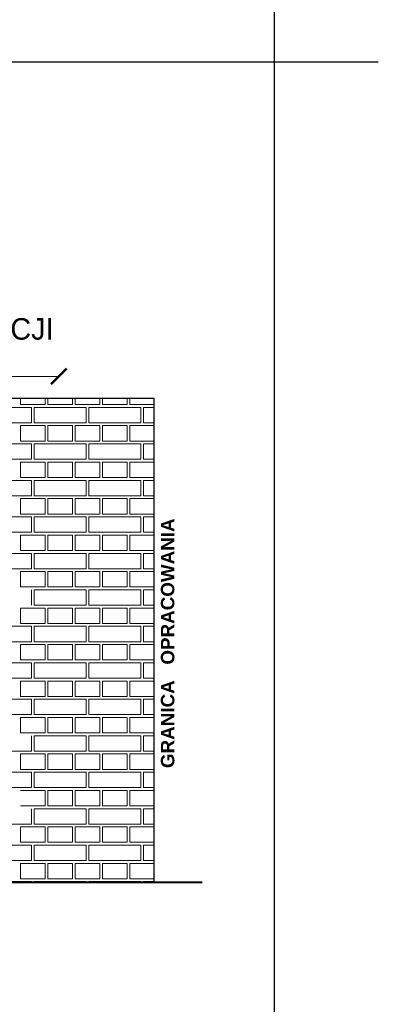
# Model space of a CAD drawing. Header units: millimetres. Extents: x 5545 to 136433, y -146986 to -36607.
# Tile 22 of 159: x 47944 to 48224, y -63928 to -63160. Entities that reach past the tile are written whole.
import ezdxf

# ---------------------------------------------------------------- set-up
doc = ezdxf.new("R2010")
doc.units = ezdxf.units.MM
doc.header["$LTSCALE"] = 8
doc.layers.add('Standard', color=7, linetype='Continuous', lineweight=25)
doc.layers.add('widok', color=2, linetype='Continuous', lineweight=20)

# ---------------------------------------------------------------- blocks, each defined once
blk = doc.blocks.new('_ArchTick')
at = {"color": 0, "linetype": 'ByBlock', "const_width": 0.15}
blk.add_lwpolyline([(-0.5, -0.5), (0.5, 0.5)], dxfattribs=at)

msp = doc.modelspace()

# ---------------------------------------------------------------- linework, layer by layer
at = {"lineweight": 15}
msp.add_line((47757.281, -63438.598), (47974.095, -63438.598), dxfattribs=at)
at = {"color": 254, "lineweight": 15}
for p, q in [((47944.195, -63460.547), (47944.195, -63455.487)), ((47963.531, -63460.547), (47963.531, -63455.487)), ((47965.531, -63460.547), (47965.531, -63455.487)), ((47984.867, -63460.547), (47984.867, -63455.487)), ((47986.867, -63460.547), (47986.867, -63455.487)), ((48006.203, -63460.547), (48006.203, -63455.487)), ((48008.203, -63460.547), (48008.203, -63455.487)), ((48027.539, -63460.547), (48027.539, -63455.487)), ((48029.539, -63460.547), (48029.539, -63455.487)), ((47912.191, -63462.771), (47952.863, -63462.771)), ((47944.195, -63460.547), (47963.531, -63460.547)), ((47952.863, -63474.773), (47952.863, -63462.771)), ((47954.863, -63462.771), (47995.535, -63462.771)), ((47954.863, -63474.773), (47954.863, -63462.771)), ((47965.531, -63460.547), (47984.867, -63460.547)), ((47986.867, -63460.547), (48006.203, -63460.547)), ((47995.535, -63474.773), (47995.535, -63462.771)), ((47997.535, -63462.771), (48038.207, -63462.771)), ((47997.535, -63474.773), (47997.535, -63462.771)), ((48008.203, -63460.547), (48027.539, -63460.547)), ((48029.539, -63460.547), (48048.279, -63460.547)), ((48038.207, -63474.773), (48038.207, -63462.771)), ((48040.207, -63462.771), (48048.279, -63462.771)), ((48040.207, -63474.773), (48040.207, -63462.771)), ((47912.191, -63474.773), (47952.863, -63474.773)), ((47944.195, -63476.997), (47963.531, -63476.997)), ((47944.195, -63488.999), (47944.195, -63476.997)), ((47954.863, -63474.773), (47995.535, -63474.773)), ((47963.531, -63488.999), (47963.531, -63476.997)), ((47965.531, -63476.997), (47984.867, -63476.997)), ((47965.531, -63488.999), (47965.531, -63476.997)), ((47984.867, -63488.999), (47984.867, -63476.997)), ((47986.867, -63476.997), (48006.203, -63476.997)), ((47986.867, -63488.999), (47986.867, -63476.997)), ((47997.535, -63474.773), (48038.207, -63474.773)), ((48006.203, -63488.999), (48006.203, -63476.997)), ((48008.203, -63476.997), (48027.539, -63476.997)), ((48008.203, -63488.999), (48008.203, -63476.997)), ((48027.539, -63488.999), (48027.539, -63476.997)), ((48029.539, -63476.997), (48048.279, -63476.997)), ((48029.539, -63488.999), (48029.539, -63476.997)), ((48040.207, -63474.773), (48048.279, -63474.773)), ((47912.191, -63491.223), (47952.863, -63491.223)), ((47944.195, -63488.999), (47963.531, -63488.999)), ((47952.863, -63503.224), (47952.863, -63491.223)), ((47954.863, -63491.223), (47995.535, -63491.223)), ((47954.863, -63503.224), (47954.863, -63491.223)), ((47965.531, -63488.999), (47984.867, -63488.999)), ((47986.867, -63488.999), (48006.203, -63488.999)), ((47995.535, -63503.224), (47995.535, -63491.223)), ((47997.535, -63491.223), (48038.207, -63491.223)), ((47997.535, -63503.224), (47997.535, -63491.223)), ((48008.203, -63488.999), (48027.539, -63488.999)), ((48029.539, -63488.999), (48048.279, -63488.999)), ((48038.207, -63503.224), (48038.207, -63491.223)), ((48040.207, -63491.223), (48048.279, -63491.223)), ((48040.207, -63503.224), (48040.207, -63491.223)), ((47912.191, -63503.224), (47952.863, -63503.224)), ((47944.195, -63505.449), (47963.531, -63505.449)), ((47944.195, -63517.45), (47944.195, -63505.449)), ((47954.863, -63503.224), (47995.535, -63503.224)), ((47963.531, -63517.45), (47963.531, -63505.449)), ((47965.531, -63505.449), (47984.867, -63505.449)), ((47965.531, -63517.45), (47965.531, -63505.449)), ((47984.867, -63517.45), (47984.867, -63505.449)), ((47986.867, -63505.449), (48006.203, -63505.449)), ((47986.867, -63517.45), (47986.867, -63505.449)), ((47997.535, -63503.224), (48038.207, -63503.224)), ((48006.203, -63517.45), (48006.203, -63505.449)), ((48008.203, -63505.449), (48027.539, -63505.449)), ((48008.203, -63517.45), (48008.203, -63505.449)), ((48027.539, -63517.45), (48027.539, -63505.449)), ((48029.539, -63505.449), (48048.279, -63505.449)), ((48029.539, -63517.45), (48029.539, -63505.449)), ((48040.207, -63503.224), (48048.279, -63503.224)), ((47944.195, -63517.45), (47963.531, -63517.45)), ((47965.531, -63517.45), (47984.867, -63517.45)), ((47986.867, -63517.45), (48006.203, -63517.45)), ((48008.203, -63517.45), (48027.539, -63517.45)), ((48029.539, -63517.45), (48048.279, -63517.45)), ((47912.191, -63519.675), (47952.863, -63519.675)), ((47952.863, -63531.676), (47952.863, -63519.675)), ((47954.863, -63519.675), (47995.535, -63519.675)), ((47954.863, -63531.676), (47954.863, -63519.675)), ((47995.535, -63531.676), (47995.535, -63519.675)), ((47997.535, -63519.675), (48038.207, -63519.675)), ((47997.535, -63531.676), (47997.535, -63519.675)), ((48038.207, -63531.676), (48038.207, -63519.675)), ((48040.207, -63519.675), (48048.279, -63519.675)), ((48040.207, -63531.676), (48040.207, -63519.675)), ((47912.191, -63531.676), (47952.863, -63531.676)), ((47954.863, -63531.676), (47995.535, -63531.676)), ((47997.535, -63531.676), (48038.207, -63531.676)), ((48040.207, -63531.676), (48048.279, -63531.676)), ((47944.195, -63533.9), (47963.531, -63533.9)), ((47944.195, -63545.902), (47944.195, -63533.9)), ((47963.531, -63545.902), (47963.531, -63533.9)), ((47965.531, -63533.9), (47984.867, -63533.9)), ((47965.531, -63545.902), (47965.531, -63533.9)), ((47984.867, -63545.902), (47984.867, -63533.9)), ((47986.867, -63533.9), (48006.203, -63533.9)), ((47986.867, -63545.902), (47986.867, -63533.9)), ((48006.203, -63545.902), (48006.203, -63533.9)), ((48008.203, -63533.9), (48027.539, -63533.9)), ((48008.203, -63545.902), (48008.203, -63533.9)), ((48027.539, -63545.902), (48027.539, -63533.9)), ((48029.539, -63533.9), (48048.279, -63533.9)), ((48029.539, -63545.902), (48029.539, -63533.9)), ((47912.191, -63548.126), (47952.863, -63548.126)), ((47944.195, -63545.902), (47963.531, -63545.902)), ((47952.863, -63560.128), (47952.863, -63548.126)), ((47954.863, -63548.126), (47995.535, -63548.126)), ((47954.863, -63560.128), (47954.863, -63548.126)), ((47965.531, -63545.902), (47984.867, -63545.902)), ((47986.867, -63545.902), (48006.203, -63545.902)), ((47995.535, -63560.128), (47995.535, -63548.126)), ((47997.535, -63548.126), (48038.207, -63548.126)), ((47997.535, -63560.128), (47997.535, -63548.126)), ((48008.203, -63545.902), (48027.539, -63545.902)), ((48029.539, -63545.902), (48048.279, -63545.902)), ((48038.207, -63560.128), (48038.207, -63548.126)), ((48040.207, -63548.126), (48048.279, -63548.126)), ((48040.207, -63560.128), (48040.207, -63548.126)), ((47912.191, -63560.128), (47952.863, -63560.128)), ((47944.195, -63562.352), (47963.531, -63562.352)), ((47944.195, -63574.354), (47944.195, -63562.352)), ((47954.863, -63560.128), (47995.535, -63560.128)), ((47963.531, -63574.354), (47963.531, -63562.352)), ((47965.531, -63562.352), (47984.867, -63562.352)), ((47965.531, -63574.354), (47965.531, -63562.352)), ((47984.867, -63574.354), (47984.867, -63562.352)), ((47986.867, -63562.352), (48006.203, -63562.352)), ((47986.867, -63574.354), (47986.867, -63562.352)), ((47997.535, -63560.128), (48038.207, -63560.128)), ((48006.203, -63574.354), (48006.203, -63562.352)), ((48008.203, -63562.352), (48027.539, -63562.352)), ((48008.203, -63574.354), (48008.203, -63562.352)), ((48027.539, -63574.354), (48027.539, -63562.352)), ((48029.539, -63562.352), (48048.279, -63562.352)), ((48029.539, -63574.354), (48029.539, -63562.352)), ((48040.207, -63560.128), (48048.279, -63560.128)), ((47912.191, -63576.578), (47952.863, -63576.578)), ((47944.195, -63574.354), (47963.531, -63574.354)), ((47952.863, -63588.579), (47952.863, -63576.578)), ((47954.863, -63576.578), (47995.535, -63576.578)), ((47954.863, -63588.579), (47954.863, -63576.578)), ((47965.531, -63574.354), (47984.867, -63574.354)), ((47986.867, -63574.354), (48006.203, -63574.354)), ((47995.535, -63588.579), (47995.535, -63576.578)), ((47997.535, -63576.578), (48038.207, -63576.578)), ((47997.535, -63588.579), (47997.535, -63576.578)), ((48008.203, -63574.354), (48027.539, -63574.354)), ((48029.539, -63574.354), (48048.279, -63574.354)), ((48038.207, -63588.579), (48038.207, -63576.578)), ((48040.207, -63576.578), (48048.279, -63576.578)), ((48040.207, -63588.579), (48040.207, -63576.578)), ((47912.191, -63588.579), (47952.863, -63588.579)), ((47944.195, -63590.804), (47963.531, -63590.804)), ((47944.195, -63602.805), (47944.195, -63590.804)), ((47954.863, -63588.579), (47995.535, -63588.579)), ((47963.531, -63602.805), (47963.531, -63590.804)), ((47965.531, -63590.804), (47984.867, -63590.804)), ((47965.531, -63602.805), (47965.531, -63590.804)), ((47984.867, -63602.805), (47984.867, -63590.804)), ((47986.867, -63590.804), (48006.203, -63590.804)), ((47986.867, -63602.805), (47986.867, -63590.804)), ((47997.535, -63588.579), (48038.207, -63588.579)), ((48006.203, -63602.805), (48006.203, -63590.804)), ((48008.203, -63590.804), (48027.539, -63590.804)), ((48008.203, -63602.805), (48008.203, -63590.804)), ((48027.539, -63602.805), (48027.539, -63590.804)), ((48029.539, -63590.804), (48048.279, -63590.804)), ((48029.539, -63602.805), (48029.539, -63590.804)), ((48040.207, -63588.579), (48048.279, -63588.579)), ((47944.195, -63602.805), (47963.531, -63602.805)), ((47952.863, -63617.031), (47952.863, -63605.029)), ((47954.863, -63605.029), (47995.535, -63605.029)), ((47954.863, -63617.031), (47954.863, -63605.029)), ((47965.531, -63602.805), (47984.867, -63602.805)), ((47986.867, -63602.805), (48006.203, -63602.805)), ((47995.535, -63617.031), (47995.535, -63605.029)), ((47997.535, -63605.029), (48038.207, -63605.029)), ((47997.535, -63617.031), (47997.535, -63605.029)), ((48008.203, -63602.805), (48027.539, -63602.805)), ((48029.539, -63602.805), (48048.279, -63602.805)), ((48038.207, -63617.031), (48038.207, -63605.029)), ((48040.207, -63605.029), (48048.279, -63605.029)), ((48040.207, -63617.031), (48040.207, -63605.029)), ((47954.863, -63617.031), (47995.535, -63617.031)), ((47997.535, -63617.031), (48038.207, -63617.031)), ((48040.207, -63617.031), (48048.279, -63617.031)), ((47944.195, -63619.255), (47963.531, -63619.255)), ((47944.195, -63631.257), (47944.195, -63619.255)), ((47963.531, -63631.257), (47963.531, -63619.255)), ((47965.531, -63619.255), (47984.867, -63619.255)), ((47965.531, -63631.257), (47965.531, -63619.255)), ((47984.867, -63631.257), (47984.867, -63619.255)), ((47986.867, -63619.255), (48006.203, -63619.255)), ((47986.867, -63631.257), (47986.867, -63619.255)), ((48006.203, -63631.257), (48006.203, -63619.255)), ((48008.203, -63619.255), (48027.539, -63619.255)), ((48008.203, -63631.257), (48008.203, -63619.255)), ((48027.539, -63631.257), (48027.539, -63619.255)), ((48029.539, -63619.255), (48048.279, -63619.255)), ((48029.539, -63631.257), (48029.539, -63619.255)), ((47944.195, -63631.257), (47963.531, -63631.257)), ((47965.531, -63631.257), (47984.867, -63631.257)), ((47986.867, -63631.257), (48006.203, -63631.257)), ((48008.203, -63631.257), (48027.539, -63631.257)), ((48029.539, -63631.257), (48048.279, -63631.257)), ((47912.191, -63633.481), (47952.863, -63633.481)), ((47952.863, -63645.483), (47952.863, -63633.481)), ((47954.863, -63633.481), (47995.535, -63633.481)), ((47954.863, -63645.483), (47954.863, -63633.481)), ((47995.535, -63645.483), (47995.535, -63633.481)), ((47997.535, -63633.481), (48038.207, -63633.481)), ((47997.535, -63645.483), (47997.535, -63633.481)), ((48038.207, -63645.483), (48038.207, -63633.481)), ((48040.207, -63633.481), (48048.279, -63633.481)), ((48040.207, -63645.483), (48040.207, -63633.481)), ((47912.191, -63645.483), (47952.863, -63645.483)), ((47944.195, -63647.707), (47963.531, -63647.707)), ((47944.195, -63659.708), (47944.195, -63647.707)), ((47954.863, -63645.483), (47995.535, -63645.483)), ((47963.531, -63659.708), (47963.531, -63647.707)), ((47965.531, -63647.707), (47984.867, -63647.707)), ((47965.531, -63659.708), (47965.531, -63647.707)), ((47984.867, -63659.708), (47984.867, -63647.707)), ((47986.867, -63647.707), (48006.203, -63647.707)), ((47986.867, -63659.708), (47986.867, -63647.707)), ((47997.535, -63645.483), (48038.207, -63645.483)), ((48006.203, -63659.708), (48006.203, -63647.707)), ((48008.203, -63647.707), (48027.539, -63647.707)), ((48008.203, -63659.708), (48008.203, -63647.707)), ((48027.539, -63659.708), (48027.539, -63647.707)), ((48029.539, -63647.707), (48048.279, -63647.707)), ((48029.539, -63659.708), (48029.539, -63647.707)), ((48040.207, -63645.483), (48048.279, -63645.483)), ((47912.191, -63661.933), (47952.863, -63661.933)), ((47944.195, -63659.708), (47963.531, -63659.708)), ((47952.863, -63673.934), (47952.863, -63661.933)), ((47954.863, -63661.933), (47995.535, -63661.933)), ((47954.863, -63673.934), (47954.863, -63661.933)), ((47965.531, -63659.708), (47984.867, -63659.708)), ((47986.867, -63659.708), (48006.203, -63659.708)), ((47995.535, -63673.934), (47995.535, -63661.933)), ((47997.535, -63661.933), (48038.207, -63661.933)), ((47997.535, -63673.934), (47997.535, -63661.933)), ((48008.203, -63659.708), (48027.539, -63659.708)), ((48029.539, -63659.708), (48048.279, -63659.708)), ((48038.207, -63673.934), (48038.207, -63661.933)), ((48040.207, -63661.933), (48048.279, -63661.933)), ((48040.207, -63673.934), (48040.207, -63661.933)), ((47912.191, -63673.934), (47952.863, -63673.934)), ((47944.195, -63676.159), (47963.531, -63676.159)), ((47944.195, -63688.16), (47944.195, -63676.159)), ((47954.863, -63673.934), (47995.535, -63673.934)), ((47963.531, -63688.16), (47963.531, -63676.159)), ((47965.531, -63676.159), (47984.867, -63676.159)), ((47965.531, -63688.16), (47965.531, -63676.159)), ((47984.867, -63688.16), (47984.867, -63676.159)), ((47986.867, -63676.159), (48006.203, -63676.159)), ((47986.867, -63688.16), (47986.867, -63676.159)), ((47997.535, -63673.934), (48038.207, -63673.934)), ((48006.203, -63688.16), (48006.203, -63676.159)), ((48008.203, -63676.159), (48027.539, -63676.159)), ((48008.203, -63688.16), (48008.203, -63676.159)), ((48027.539, -63688.16), (48027.539, -63676.159)), ((48029.539, -63676.159), (48048.279, -63676.159)), ((48029.539, -63688.16), (48029.539, -63676.159)), ((48040.207, -63673.934), (48048.279, -63673.934)), ((47912.191, -63690.384), (47952.863, -63690.384)), ((47944.195, -63688.16), (47963.531, -63688.16)), ((47952.863, -63702.386), (47952.863, -63690.384)), ((47954.863, -63690.384), (47995.535, -63690.384)), ((47954.863, -63702.386), (47954.863, -63690.384)), ((47965.531, -63688.16), (47984.867, -63688.16)), ((47986.867, -63688.16), (48006.203, -63688.16)), ((47995.535, -63702.386), (47995.535, -63690.384)), ((47997.535, -63690.384), (48038.207, -63690.384)), ((47997.535, -63702.386), (47997.535, -63690.384)), ((48008.203, -63688.16), (48027.539, -63688.16)), ((48029.539, -63688.16), (48048.279, -63688.16)), ((48038.207, -63702.386), (48038.207, -63690.384)), ((48040.207, -63690.384), (48048.279, -63690.384)), ((48040.207, -63702.386), (48040.207, -63690.384)), ((47912.191, -63702.386), (47952.863, -63702.386)), ((47954.863, -63702.386), (47995.535, -63702.386)), ((47997.535, -63702.386), (48038.207, -63702.386)), ((48040.207, -63702.386), (48048.279, -63702.386)), ((47944.195, -63704.61), (47963.531, -63704.61)), ((47944.195, -63716.612), (47944.195, -63704.61)), ((47963.531, -63716.612), (47963.531, -63704.61)), ((47965.531, -63704.61), (47984.867, -63704.61)), ((47965.531, -63716.612), (47965.531, -63704.61)), ((47984.867, -63716.612), (47984.867, -63704.61)), ((47986.867, -63704.61), (48006.203, -63704.61)), ((47986.867, -63716.612), (47986.867, -63704.61)), ((48006.203, -63716.612), (48006.203, -63704.61)), ((48008.203, -63704.61), (48027.539, -63704.61)), ((48008.203, -63716.612), (48008.203, -63704.61)), ((48027.539, -63716.612), (48027.539, -63704.61)), ((48029.539, -63704.61), (48048.279, -63704.61)), ((48029.539, -63716.612), (48029.539, -63704.61)), ((47944.195, -63716.612), (47963.531, -63716.612)), ((47965.531, -63716.612), (47984.867, -63716.612)), ((47986.867, -63716.612), (48006.203, -63716.612)), ((48008.203, -63716.612), (48027.539, -63716.612)), ((48029.539, -63716.612), (48048.279, -63716.612)), ((47952.863, -63730.838), (47952.863, -63718.836)), ((47954.863, -63718.836), (47995.535, -63718.836)), ((47954.863, -63730.838), (47954.863, -63718.836)), ((47995.535, -63730.838), (47995.535, -63718.836)), ((47997.535, -63718.836), (48038.207, -63718.836)), ((47997.535, -63730.838), (47997.535, -63718.836)), ((48038.207, -63730.838), (48038.207, -63718.836)), ((48040.207, -63718.836), (48048.279, -63718.836)), ((48040.207, -63730.838), (48040.207, -63718.836)), ((47912.191, -63730.838), (47952.863, -63730.838)), ((47944.195, -63733.062), (47963.531, -63733.062)), ((47944.195, -63745.063), (47944.195, -63733.062)), ((47954.863, -63730.838), (47995.535, -63730.838)), ((47963.531, -63745.063), (47963.531, -63733.062)), ((47965.531, -63733.062), (47984.867, -63733.062)), ((47965.531, -63745.063), (47965.531, -63733.062)), ((47984.867, -63745.063), (47984.867, -63733.062)), ((47986.867, -63733.062), (48006.203, -63733.062)), ((47986.867, -63745.063), (47986.867, -63733.062)), ((47997.535, -63730.838), (48038.207, -63730.838)), ((48006.203, -63745.063), (48006.203, -63733.062)), ((48008.203, -63733.062), (48027.539, -63733.062)), ((48008.203, -63745.063), (48008.203, -63733.062)), ((48027.539, -63745.063), (48027.539, -63733.062)), ((48029.539, -63733.062), (48048.279, -63733.062)), ((48029.539, -63745.063), (48029.539, -63733.062)), ((48040.207, -63730.838), (48048.279, -63730.838)), ((47912.191, -63747.288), (47952.863, -63747.288)), ((47944.195, -63745.063), (47963.531, -63745.063)), ((47952.863, -63759.289), (47952.863, -63747.288)), ((47954.863, -63747.288), (47995.535, -63747.288)), ((47954.863, -63759.289), (47954.863, -63747.288)), ((47965.531, -63745.063), (47984.867, -63745.063)), ((47986.867, -63745.063), (48006.203, -63745.063)), ((47995.535, -63759.289), (47995.535, -63747.288)), ((47997.535, -63747.288), (48038.207, -63747.288)), ((47997.535, -63759.289), (47997.535, -63747.288)), ((48008.203, -63745.063), (48027.539, -63745.063)), ((48029.539, -63745.063), (48048.279, -63745.063)), ((48038.207, -63759.289), (48038.207, -63747.288)), ((48040.207, -63747.288), (48048.279, -63747.288)), ((48040.207, -63759.289), (48040.207, -63747.288)), ((47912.191, -63759.289), (47952.863, -63759.289)), ((47944.195, -63761.513), (47963.531, -63761.513)), ((47954.863, -63759.289), (47995.535, -63759.289)), ((47963.531, -63773.515), (47963.531, -63761.514)), ((47965.531, -63761.513), (47984.867, -63761.513)), ((47965.531, -63773.515), (47965.531, -63761.514)), ((47984.867, -63773.515), (47984.867, -63761.514)), ((47986.867, -63761.513), (48006.203, -63761.513)), ((47986.867, -63773.515), (47986.867, -63761.514)), ((47997.535, -63759.289), (48038.207, -63759.289)), ((48006.203, -63773.515), (48006.203, -63761.514)), ((48008.203, -63761.513), (48027.539, -63761.513)), ((48008.203, -63773.515), (48008.203, -63761.514)), ((48027.539, -63773.515), (48027.539, -63761.514)), ((48029.539, -63761.513), (48048.279, -63761.513)), ((48029.539, -63773.515), (48029.539, -63761.514)), ((48040.207, -63759.289), (48048.279, -63759.289)), ((47944.195, -63773.515), (47963.531, -63773.515)), ((47952.863, -63787.741), (47952.863, -63775.739)), ((47954.863, -63775.739), (47995.535, -63775.739)), ((47954.863, -63787.741), (47954.863, -63775.739)), ((47965.531, -63773.515), (47984.867, -63773.515)), ((47986.867, -63773.515), (48006.203, -63773.515)), ((47995.535, -63787.741), (47995.535, -63775.739)), ((47997.535, -63775.739), (48038.207, -63775.739)), ((47997.535, -63787.741), (47997.535, -63775.739)), ((48008.203, -63773.515), (48027.539, -63773.515)), ((48029.539, -63773.515), (48048.279, -63773.515)), ((48038.207, -63787.741), (48038.207, -63775.739)), ((48040.207, -63775.739), (48048.279, -63775.739)), ((48040.207, -63787.741), (48040.207, -63775.739)), ((47912.191, -63787.741), (47952.863, -63787.741)), ((47944.195, -63789.965), (47963.531, -63789.965)), ((47944.195, -63801.967), (47944.195, -63789.965)), ((47954.863, -63787.741), (47995.535, -63787.741)), ((47963.531, -63801.967), (47963.531, -63789.965)), ((47965.531, -63789.965), (47984.867, -63789.965)), ((47965.531, -63801.967), (47965.531, -63789.965)), ((47984.867, -63801.967), (47984.867, -63789.965)), ((47986.867, -63789.965), (48006.203, -63789.965)), ((47986.867, -63801.967), (47986.867, -63789.965)), ((47997.535, -63787.741), (48038.207, -63787.741)), ((48006.203, -63801.967), (48006.203, -63789.965)), ((48008.203, -63789.965), (48027.539, -63789.965)), ((48008.203, -63801.967), (48008.203, -63789.965)), ((48027.539, -63801.967), (48027.539, -63789.965)), ((48029.539, -63789.965), (48048.279, -63789.965)), ((48029.539, -63801.967), (48029.539, -63789.965)), ((48040.207, -63787.741), (48048.279, -63787.741)), ((47944.195, -63801.967), (47963.531, -63801.967)), ((47965.531, -63801.967), (47984.867, -63801.967)), ((47986.867, -63801.967), (48006.203, -63801.967)), ((48008.203, -63801.967), (48027.539, -63801.967)), ((48029.539, -63801.967), (48048.279, -63801.967)), ((47912.191, -63804.191), (47952.863, -63804.191)), ((47952.863, -63816.192), (47952.863, -63804.191)), ((47954.863, -63804.191), (47995.535, -63804.191)), ((47954.863, -63816.192), (47954.863, -63804.191)), ((47995.535, -63816.192), (47995.535, -63804.191)), ((47997.535, -63804.191), (48038.207, -63804.191)), ((47997.535, -63816.192), (47997.535, -63804.191)), ((48038.207, -63816.192), (48038.207, -63804.191)), ((48040.207, -63804.191), (48048.279, -63804.191)), ((48040.207, -63816.192), (48040.207, -63804.191)), ((47912.191, -63816.192), (47952.863, -63816.192)), ((47954.863, -63816.192), (47995.535, -63816.192)), ((47997.535, -63816.192), (48038.207, -63816.192)), ((48040.207, -63816.192), (48048.279, -63816.192)), ((47944.195, -63818.417), (47963.531, -63818.417)), ((47944.195, -63830.418), (47944.195, -63818.417)), ((47963.531, -63830.418), (47963.531, -63818.417)), ((47965.531, -63818.417), (47984.867, -63818.417)), ((47965.531, -63830.418), (47965.531, -63818.417)), ((47984.867, -63830.418), (47984.867, -63818.417)), ((47986.867, -63818.417), (48006.203, -63818.417)), ((47986.867, -63830.418), (47986.867, -63818.417)), ((48006.203, -63830.418), (48006.203, -63818.417)), ((48008.203, -63818.417), (48027.539, -63818.417)), ((48008.203, -63830.418), (48008.203, -63818.417)), ((48027.539, -63830.418), (48027.539, -63818.417)), ((48029.539, -63818.417), (48048.279, -63818.417)), ((48029.539, -63830.418), (48029.539, -63818.417)), ((47912.191, -63832.643), (47952.863, -63832.643)), ((47944.195, -63830.418), (47963.531, -63830.418)), ((47952.863, -63833.449), (47952.863, -63832.643)), ((47954.863, -63833.449), (47954.863, -63832.643)), ((47954.863, -63832.643), (47995.535, -63832.643)), ((47965.531, -63830.418), (47984.867, -63830.418)), ((47986.867, -63830.418), (48006.203, -63830.418)), ((47995.535, -63833.449), (47995.535, -63832.643)), ((47997.535, -63833.449), (47997.535, -63832.643)), ((47997.535, -63832.643), (48038.207, -63832.643)), ((48008.203, -63830.418), (48027.539, -63830.418)), ((48029.539, -63830.418), (48048.279, -63830.418)), ((48038.207, -63833.449), (48038.207, -63832.643)), ((48040.207, -63832.643), (48048.279, -63832.643)), ((48040.207, -63833.449), (48040.207, -63832.643))]:
    msp.add_line(p, q, dxfattribs=at)
at = {"color": 28, "lineweight": 40}
msp.add_line((47458.891, -63833.063), (48086.111, -63833.063), dxfattribs=at)
at = {"color": 8, "lineweight": 25}
msp.add_lwpolyline([(47459.891, -63455.487), (48048.279, -63455.487), (48048.279, -63833.449), (47459.891, -63833.449)], close=True, dxfattribs=at)
at = {"layer": 'Standard', "color": 1, "lineweight": 25, "ltscale": 2}
for p, q in [((48142.359, -63100.418), (48142.359, -65005.555)), ((45060.514, -63193.271), (48223.602, -63193.271))]:
    msp.add_line(p, q, dxfattribs=at)

# ---------------------------------------------------------------- block references
at = {"lineweight": 15, "xscale": 12.25, "yscale": 12.25, "zscale": 12.25}
msp.add_blockref('_ArchTick', (47974.095, -63438.598), dxfattribs=at)

# ---------------------------------------------------------------- texts
at = {"layer": 'widok', "color": 7, "insert": (47586.726, -63393.138), "char_height": 6.61979, "width": 407.54379, "attachment_point": 1}
msp.add_mtext('{\\H2.538089x;POWIERZCHNIA ŚCIANY ELEWACJI\\P\\H0.678831x;\\P}\\P               ', dxfattribs=at)
at = {"layer": 'widok', "color": 7, "attachment_point": 1}
for s, insert, char_height, width, rotation in [('{\\fArial|b1|i0|c238|p34; GRANICA   OPRACOWANIA}', (48053.81, -63748.13), 10.5, 459.22317, 90), ('{\\H1.320117x;proj. Profile-cięgna\\P}\\P               ', (47776.912, -63768.844), 10.60512, 406.53305, 0.722254)]:
    msp.add_mtext(s, dxfattribs=dict(at, insert=insert, char_height=char_height, width=width, rotation=rotation))

doc.saveas('drawing.dxf')
